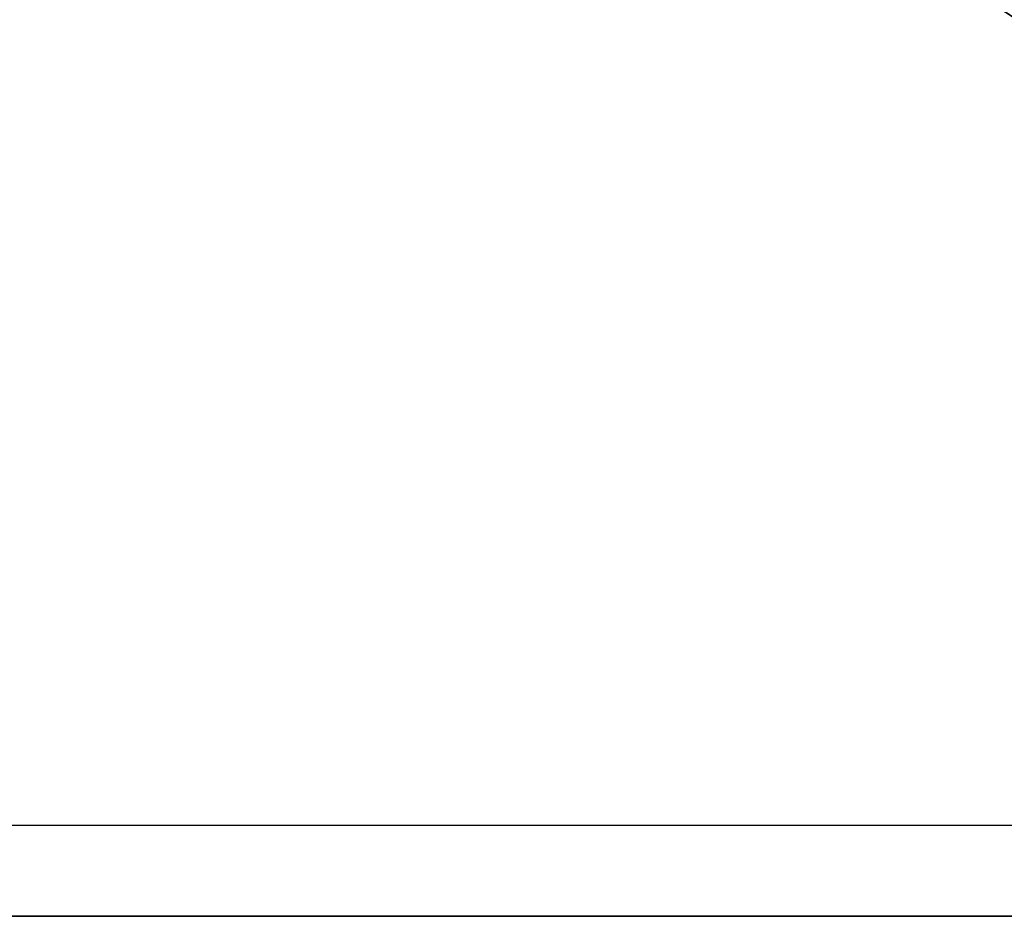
# Model space of a CAD drawing. Header units: inches. Extents: x -35 to 294, y -42 to 136.
# Tile 71 of 256: x 232 to 253, y 54 to 73. Entities that reach past the tile are written whole.
import ezdxf

# ---------------------------------------------------------------- set-up
doc = ezdxf.new("R2010")
doc.units = ezdxf.units.IN
doc.header["$MEASUREMENT"] = 0
doc.layers.get('0').update_dxf_attribs({"true_color": 0x565656})
doc.layers.add('CET Default', color=7, linetype='Continuous')
doc.layers.add('RUG', color=7, linetype='Continuous', true_color=0xa9a196)

# ---------------------------------------------------------------- blocks, each defined once
blk = doc.blocks.new('*C27')
at = {"linetype": 'Continuous'}
mesh = blk.add_polyface(dxfattribs=at)
corners = [(-33.122, -51.657), (34.261, -51.657), (34.261, 50.607), (-33.122, 50.607)]
mesh.append_faces([[corners[k] for k in face] for face in [(0, 2, 3, 0)]], dxfattribs={"vtx0": -1, "vtx3": -1})
mesh.append_faces([[corners[k] for k in face] for face in [(0, 1, 2, 0)]], dxfattribs={"vtx2": -1})
blk = doc.blocks.new('*C15')
at = {"layer": 'RUG', "linetype": 'Continuous'}
mesh = blk.add_polyface(dxfattribs=at)
corners = [(36.986, 53.273), (-35.014, 53.273), (-35.014, 53.273, 0.12), (36.986, 53.273, 0.12), (-35.014, -54.727), (-35.014, -54.727, 0.12), (36.986, -54.727), (36.986, -54.727, 0.12)]
mesh.append_faces([[corners[k] for k in face] for face in [(0, 2, 3, 0), (1, 5, 2, 1), (4, 0, 6, 4), (5, 3, 2, 5), (4, 7, 5, 4), (6, 3, 7, 6)]], dxfattribs={"vtx0": -1, "vtx3": -1})
mesh.append_faces([[corners[k] for k in face] for face in [(0, 1, 2, 0), (1, 4, 5, 1), (4, 1, 0, 4), (5, 7, 3, 5), (4, 6, 7, 4), (6, 0, 3, 6)]], dxfattribs={"vtx2": -1})
blk = doc.blocks.new('*C25')
at = {"layer": 'CET Default', "linetype": 'Continuous', "rotation": 89.99999999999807}
for name in ['*C15', '*C27']:
    blk.add_blockref(name, (226.703, 89.284, 0), dxfattribs=at)

msp = doc.modelspace()

# ---------------------------------------------------------------- block references
at = {"layer": 'CET Default', "linetype": 'Continuous'}
msp.add_blockref('*C25', (0, 0), dxfattribs=at)

doc.saveas('drawing.dxf')
